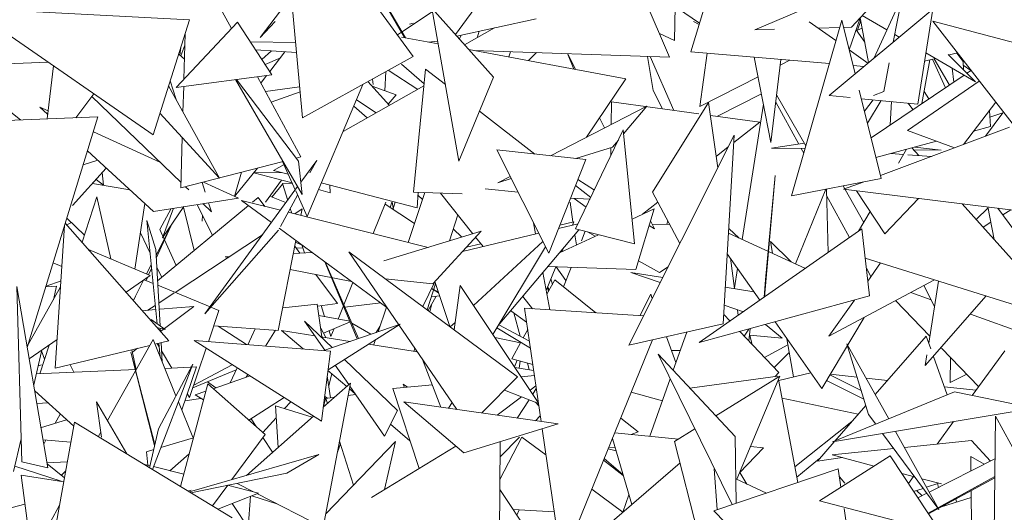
# Model space of a CAD drawing. Header units: metres. Extents: x -14.5 to 19.7, y -19.1 to 4.
# Tile 189 of 218: x 18.398 to 18.605, y 2.935 to 3.038. Entities that reach past the tile are written whole.
import ezdxf

# ---------------------------------------------------------------- set-up
doc = ezdxf.new("R2010")
doc.units = ezdxf.units.M
doc.layers.add('G-IMPT', color=7, linetype='Continuous', lineweight=5)
doc.layers.add('L-PLNT', color=7, linetype='Continuous', lineweight=5, true_color=0x005900)

# ---------------------------------------------------------------- blocks, each defined once
blk = doc.blocks.new('ÁRVORES ORNAMENTAIS - Pequeno e Médio Porte - Ipê-roxo-2976198-A')
at = {"layer": 'G-IMPT', "color": 253, "true_color": 0xaaaaaa}
for p, q in [((8.00608, 3.03052), (7.97812, 3.06877)), ((7.98281, 3.01758), (7.97812, 3.06877)), ((7.96789, 3.03638), (7.9587, 3.05339)), ((8.02764, 3.05259), (8.01496, 3.0351)), ((8.06435, 3.03146), (8.07034, 3.05113)), ((8.11029, 3.04992), (8.07777, 3.03614)), ((8.09808, 3.03668), (8.11029, 3.04992)), ((8.0662, 3.03754), (8.05076, 3.04808)), ((8.05987, 3.03037), (8.05296, 3.04657)), ((7.98047, 3.04315), (7.97393, 3.0345)), ((8.00423, 3.03447), (7.99871, 3.04416)), ((8.00448, 3.03443), (7.99873, 3.04425)), ((8.10863, 3.04288), (8.10284, 3.03019)), ((8.10863, 3.04288), (8.10684, 3.03353)), ((8.06107, 3.04103), (8.0609, 3.03388)), ((7.95913, 3.03822), (7.91318, 3.04059)), ((7.95146, 3.01405), (7.91318, 3.04059)), ((8.00373, 3.0357), (8.01009, 3.03998)), ((8.02295, 3.02614), (8.00997, 3.04069)), ((8.01566, 3.00849), (8.00997, 3.04069)), ((8.11512, 3.04045), (8.09338, 3.02229)), ((8.10033, 3.03912), (8.10553, 3.03608)), ((8.11512, 3.04045), (8.11202, 3.02051)), ((7.95913, 3.03822), (7.95146, 3.01405)), ((7.95632, 3.02402), (7.96918, 3.03775)), ((7.97639, 3.02665), (7.96918, 3.03775)), ((7.97708, 3.03789), (7.97393, 3.0345)), ((8.00606, 3.03748), (8.00527, 3.03728)), ((8.03191, 3.03843), (8.01521, 3.03481)), ((8.06491, 3.03787), (8.0661, 3.03721)), ((8.09604, 3.03812), (8.0855, 3.00122)), ((8.09482, 3.03385), (8.08919, 3.03782)), ((8.0956, 3.03661), (8.09108, 3.03649)), ((8.09884, 3.02685), (8.09604, 3.03812)), ((8.09808, 3.03668), (8.09641, 3.03663)), ((8.09761, 3.03188), (8.09991, 3.03859)), ((8.09932, 3.03607), (8.10002, 3.03804)), ((8.0999, 3.03865), (8.10168, 3.02922)), ((8.14173, 3.00366), (8.11514, 3.03794)), ((8.11514, 3.03794), (8.15232, 3.02806)), ((7.95792, 3.02574), (7.95819, 3.03527)), ((8.00277, 3.03505), (8.00359, 3.0356)), ((8.0113, 3.03316), (8.00359, 3.03459)), ((8.01577, 3.03419), (8.01614, 3.03501)), ((8.02315, 3.03653), (8.01685, 3.03298)), ((8.01946, 3.03446), (8.01993, 3.03583)), ((8.0609, 3.03388), (8.05775, 3.03535)), ((8.08193, 3.03625), (8.07777, 3.03614)), ((8.10087, 3.03352), (8.09905, 3.03608)), ((8.09932, 3.03607), (8.10032, 3.03643)), ((8.10715, 3.03513), (8.10809, 3.03457)), ((7.95725, 3.03064), (7.95813, 3.03292)), ((7.97187, 3.0336), (7.98136, 3.03347)), ((8.00917, 3.03355), (8.0112, 3.03371)), ((7.95684, 3.03102), (7.95804, 3.02992)), ((7.95707, 3.03081), (7.95727, 3.03238)), ((7.98155, 3.03137), (7.973, 3.03188)), ((7.9743, 3.02988), (7.97628, 3.03168)), ((7.97911, 3.03151), (7.97593, 3.02736)), ((8.00608, 3.03052), (7.98281, 3.01758)), ((8.0507, 3.02583), (8.01776, 3.03196)), ((8.05987, 3.03037), (8.0188, 3.03176)), ((8.02611, 3.0304), (8.02646, 3.0315)), ((8.03196, 3.03132), (8.03029, 3.02963)), ((8.03844, 3.0311), (8.03976, 3.02787)), ((8.03852, 3.03109), (8.04015, 3.02779)), ((8.05642, 3.02335), (8.05527, 3.03052)), ((8.05584, 3.0305), (8.06081, 3.01918)), ((8.06435, 3.03146), (8.09343, 3.029)), ((8.0678, 3.03117), (8.06626, 3.01999)), ((8.10154, 3.0291), (8.09758, 3.0319)), ((8.1137, 3.03129), (8.12408, 3.02521)), ((8.12408, 3.02521), (8.11839, 3.03094)), ((8.12033, 3.03126), (8.11863, 3.03083)), ((8.12018, 3.03122), (8.1215, 3.02943)), ((7.91561, 3.02873), (7.9294, 3.02934)), ((7.93058, 3.02852), (7.9292, 3.0174)), ((7.975, 3.02879), (7.97808, 3.03016)), ((8.00836, 3.02475), (8.00359, 3.0289)), ((8.07765, 3.03034), (8.08117, 3.01242)), ((8.08117, 3.01242), (8.08324, 3.02986)), ((8.08516, 3.0297), (8.0831, 3.02865)), ((8.09841, 3.02858), (8.10069, 3.02839)), ((8.10601, 3.02919), (8.10485, 3.02314)), ((8.11287, 3.02062), (8.11451, 3.02978)), ((8.11574, 3.03009), (8.11342, 3.0295)), ((8.11782, 3.02395), (8.11506, 3.02992)), ((8.11546, 3.03002), (8.11859, 3.0246)), ((8.1215, 3.02943), (8.12156, 3.02774)), ((8.12153, 3.02869), (8.12315, 3.02754)), ((7.95632, 3.02402), (7.97639, 3.02665)), ((7.98249, 3.00939), (7.97337, 3.02625)), ((7.97528, 3.0265), (7.97408, 3.02493)), ((8.00035, 3.02734), (8.00014, 3.02331)), ((8.00702, 3.02359), (8.00082, 3.0276)), ((8.00866, 3.02785), (8.00614, 3.00202)), ((8.00866, 3.02785), (8.01281, 3.02463)), ((8.07845, 3.02626), (8.06626, 3.01999)), ((8.12173, 3.02659), (8.10218, 3.01342)), ((8.11922, 3.02805), (8.11954, 3.02511)), ((8.12319, 3.02757), (8.12232, 3.02698)), ((7.95472, 3.02433), (7.96542, 3.00493)), ((7.95506, 3.02541), (7.95631, 3.02145)), ((7.95773, 3.01886), (7.95788, 3.02423)), ((7.96878, 3.02565), (7.98278, 3.00147)), ((7.98201, 3.00849), (7.96899, 3.02568)), ((7.98378, 2.99691), (7.99549, 3.02459)), ((8.00832, 3.02431), (7.99133, 3.01474)), ((7.99655, 3.02522), (8.00106, 3.02023)), ((7.99742, 3.02427), (8.00252, 3.02248)), ((7.99769, 3.02459), (7.9975, 3.02575)), ((8.02295, 3.02614), (8.01566, 3.00849)), ((8.0507, 3.02583), (8.04241, 3.01352)), ((8.10987, 3.01493), (8.12491, 3.02535)), ((7.93903, 3.02267), (7.93525, 3.01763)), ((7.98221, 3.02411), (7.97506, 3.02317)), ((7.97624, 3.02094), (7.9823, 3.02311)), ((8.00082, 3.0205), (8.00252, 3.02248)), ((8.05642, 3.02335), (8.05837, 3.01952)), ((8.06992, 3.01793), (8.07916, 3.02267)), ((8.0885, 3.01173), (8.08236, 3.02244)), ((8.09777, 3.02187), (8.09338, 3.02229)), ((8.10431, 3.00486), (8.09969, 3.02343)), ((8.10271, 3.02233), (8.10485, 3.02314)), ((8.11429, 3.02158), (8.11332, 3.02315)), ((7.93858, 3.02207), (7.95732, 3.00401)), ((7.99643, 3.01762), (7.99357, 3.02005)), ((7.99832, 3.01868), (7.99415, 3.02141)), ((8.03489, 3.00965), (8.05514, 3.02008)), ((8.04769, 3.02098), (8.04763, 3.01621)), ((8.04769, 3.02098), (8.06603, 3.01846)), ((8.05024, 3.01426), (8.05514, 3.02008)), ((8.06809, 3.02086), (8.05627, 3.00201)), ((8.06809, 3.02086), (8.07001, 3.00711)), ((8.07512, 2.99207), (8.07959, 3.02046)), ((8.087, 3.01209), (8.08219, 3.02094)), ((8.11202, 3.02051), (8.10013, 3.02164)), ((8.10079, 3.01899), (8.10265, 3.0214)), ((8.10142, 3.01648), (8.10434, 3.02124)), ((8.10617, 3.01611), (8.10649, 3.02104)), ((8.11097, 3.01934), (8.11, 3.02071)), ((8.12836, 3.0209), (8.12158, 3.01201)), ((7.92362, 3.01719), (7.92051, 3.01966)), ((7.92932, 3.01835), (7.92768, 3.01985)), ((7.9294, 3.01906), (7.92768, 3.01985)), ((7.95289, 3.01856), (7.96542, 3.00493)), ((8.02001, 3.01903), (8.03162, 3.01)), ((8.06847, 3.01813), (8.07882, 3.01671)), ((8.12621, 3.01375), (8.12987, 3.01865)), ((8.12704, 3.01917), (8.12728, 3.01577)), ((8.12714, 3.01775), (8.12987, 3.01865)), ((7.93985, 3.0178), (7.91158, 3.01674)), ((7.93985, 3.0178), (7.92505, 2.96935)), ((8.04517, 3.01762), (8.04623, 3.01549)), ((8.07882, 3.01671), (8.07335, 3.01241)), ((7.95287, 3.0083), (7.93891, 3.0147)), ((8.04017, 2.99427), (8.05016, 3.01507)), ((8.05016, 3.01507), (8.05254, 2.99113)), ((8.05135, 2.96982), (8.07345, 3.01398)), ((8.07345, 3.01398), (8.07113, 2.97432)), ((8.10415, 3.00549), (8.13124, 3.01563)), ((8.10987, 3.01493), (8.11969, 3.01131)), ((8.12371, 3.01481), (8.12728, 3.01577)), ((7.95729, 3.00289), (7.95758, 3.01345)), ((8.04787, 3.01144), (8.04913, 3.01294)), ((8.08126, 3.01127), (8.0882, 3.01226)), ((8.10321, 3.00927), (8.11592, 3.0127)), ((7.95151, 2.99796), (7.93767, 3.01067)), ((8.04228, 3.00884), (8.02359, 3.01089)), ((8.03453, 2.98918), (8.02359, 3.01089)), ((8.04023, 3.00906), (8.04787, 3.01144)), ((8.04758, 3.01135), (8.04756, 3.00965)), ((8.07221, 3.01152), (8.06967, 3.00952)), ((8.08126, 3.01127), (8.08835, 3.01118)), ((8.08805, 3.01016), (8.08749, 3.01119)), ((8.10902, 3.00993), (8.10636, 3.01012)), ((8.10792, 3.00806), (8.10965, 3.01101)), ((8.1149, 3.00951), (8.10993, 3.00987)), ((8.11223, 3.0097), (8.11078, 3.01132)), ((8.11115, 3.0109), (8.11689, 3.01083)), ((8.11138, 3.01148), (8.11689, 3.01083)), ((7.93982, 3.0087), (7.93678, 3.00774)), ((7.95729, 3.00289), (7.97875, 3.00843)), ((7.97894, 3.00777), (7.97676, 3.00654)), ((7.97865, 3.0084), (7.9813, 3.00247)), ((7.98152, 3.00914), (7.98249, 3.00939)), ((7.98201, 3.00849), (7.98278, 3.00147)), ((7.98582, 3.00868), (7.98249, 3.00411)), ((7.98582, 3.00868), (7.98438, 3.00605)), ((8.04228, 3.00884), (8.03453, 2.98918)), ((7.94163, 3.00703), (7.93452, 2.99922)), ((7.94077, 3.00609), (7.94102, 3.00345)), ((7.96855, 3.00111), (7.97005, 3.00618)), ((7.97337, 3.00704), (7.96856, 3.0011)), ((7.98064, 3.00396), (7.97259, 3.00607)), ((7.97871, 3.00603), (7.97261, 3.00609)), ((7.97984, 3.00574), (7.97676, 3.00654)), ((7.93873, 3.00384), (7.94656, 3.00251)), ((7.94101, 3.00346), (7.93948, 3.00466)), ((7.96176, 3.00405), (7.96239, 3.00202)), ((7.96936, 3.00074), (7.96201, 3.00411)), ((7.97841, 3.00454), (7.97505, 2.99989)), ((7.9764, 3.00095), (7.97864, 3.00365)), ((7.98066, 3.00391), (7.97859, 3.0038)), ((7.97971, 3.00027), (7.97859, 3.0038)), ((8.00687, 2.99869), (7.98675, 3.00394)), ((8.02383, 3.00395), (8.02641, 3.00528)), ((8.02383, 3.00395), (8.02664, 3.00483)), ((8.04064, 3.00466), (8.04409, 3.00244)), ((8.07981, 2.97994), (8.08206, 3.0055)), ((8.08, 2.98355), (8.08206, 3.0055)), ((8.10431, 3.00486), (8.0855, 3.00122)), ((8.09643, 3.0026), (8.1005, 3.00412)), ((7.95823, 3.00313), (7.95893, 3.00246)), ((7.9818, 3.00316), (7.96235, 2.97639)), ((7.98139, 3.00227), (7.98378, 2.99691)), ((7.98863, 3.00187), (7.98615, 3.00252)), ((7.98863, 3.00187), (7.98856, 3.00346)), ((8.00501, 2.99144), (8.00853, 3.00193)), ((8.00614, 3.00202), (8.01637, 3.00161)), ((8.00709, 3.00199), (8.00687, 2.99869)), ((8.01182, 3.0018), (8.01859, 2.99326)), ((8.02807, 3.00199), (8.02119, 3.0027)), ((8.04013, 3.00339), (8.04335, 3.00089)), ((8.05627, 3.00201), (8.06206, 2.99123)), ((8.08635, 2.98693), (8.0927, 3.00261)), ((8.09283, 3.00264), (8.09316, 2.98929)), ((8.09669, 3.00269), (8.09634, 3.00332)), ((8.13431, 2.99796), (8.09643, 3.0026)), ((8.10065, 2.99564), (8.09677, 3.00256)), ((8.0991, 3.00227), (8.10507, 2.99321)), ((7.93657, 2.99146), (7.93963, 3.00102)), ((7.94261, 2.98797), (7.93963, 3.00102)), ((7.94974, 2.99958), (7.94764, 2.98584)), ((7.95151, 2.99796), (7.96936, 3.00074)), ((7.96074, 2.99939), (7.96392, 2.99291)), ((7.96192, 2.99958), (7.96369, 2.99787)), ((7.9631, 2.99976), (7.96369, 2.99787)), ((7.97819, 2.99819), (7.97, 3.00025)), ((7.97631, 2.9956), (7.97, 3.00025)), ((7.97353, 3.00089), (7.97233, 2.99989)), ((7.97353, 3.00089), (7.97493, 2.99901)), ((7.97914, 2.99989), (7.97594, 3.00113)), ((7.9818, 3.00136), (7.9782, 2.9948)), ((8.00033, 2.99989), (7.99763, 2.9933)), ((8.00016, 2.99947), (8.00634, 2.9954)), ((8.00124, 2.99876), (8.00158, 2.99989)), ((8.0019, 2.99832), (8.00165, 2.99989)), ((8.00231, 2.99988), (8.00186, 2.99859)), ((8.00804, 3.00044), (8.00705, 3.00139)), ((8.03899, 2.99989), (8.0396, 2.99573)), ((8.03907, 3.0007), (8.04318, 3.00054)), ((8.03989, 3.00067), (8.04234, 2.99881)), ((8.05741, 2.99989), (8.05418, 2.99735)), ((8.09769, 2.99246), (8.09286, 3.00132)), ((8.11217, 3.00067), (8.10507, 2.99321)), ((8.14014, 2.97851), (8.12131, 2.99955)), ((7.97146, 2.99917), (7.95239, 2.98334)), ((7.95289, 2.99417), (7.95525, 2.99854)), ((7.95342, 2.99238), (7.95792, 2.99895)), ((7.95342, 2.99238), (7.95571, 2.99861)), ((7.9601, 2.98974), (7.95782, 2.99881)), ((8.00922, 2.99039), (7.97983, 2.99778)), ((7.98056, 2.99759), (7.98026, 2.99855)), ((7.98273, 2.99846), (7.98118, 2.99744)), ((7.98247, 2.99711), (7.98273, 2.99846)), ((8.05202, 2.99634), (8.05668, 2.99851)), ((8.05279, 2.98577), (8.05668, 2.99851)), ((8.09956, 2.99376), (8.10198, 2.9979)), ((8.12425, 2.99627), (8.12677, 2.99869)), ((8.12802, 2.99205), (8.12673, 2.99888)), ((8.1288, 2.99863), (8.1411, 2.9819)), ((8.12983, 2.99724), (8.13152, 2.9983)), ((7.93303, 2.99549), (7.95475, 2.97076)), ((7.93334, 2.99514), (7.93431, 2.99558)), ((7.93335, 2.99651), (7.93704, 2.99294)), ((7.95014, 2.99606), (7.95201, 2.98995)), ((7.95014, 2.99606), (7.95228, 2.97433)), ((7.96174, 2.99589), (7.96183, 2.99717)), ((8.01367, 2.99175), (8.01543, 2.99724)), ((8.03131, 2.99556), (8.03176, 2.9932)), ((8.03657, 2.99435), (8.04068, 2.99534)), ((8.03685, 2.99508), (8.03982, 2.99578)), ((8.03953, 2.99506), (8.03982, 2.99578)), ((8.05589, 2.99593), (8.0567, 2.99429)), ((8.0599, 2.99526), (8.05628, 2.99515)), ((8.05929, 2.99524), (8.05953, 2.99595)), ((8.1257, 2.99465), (8.12734, 2.99568)), ((7.93289, 2.99501), (7.93093, 2.96497)), ((7.95082, 2.98919), (7.9488, 2.99342)), ((7.95208, 2.98873), (7.95519, 2.99485)), ((7.95212, 2.98811), (7.95519, 2.99485)), ((7.95289, 2.99417), (7.95381, 2.99213)), ((7.97778, 2.99403), (7.96235, 2.97639)), ((8.00056, 2.97775), (7.9779, 2.99443)), ((8.02035, 2.9938), (7.99993, 2.98753)), ((8.02035, 2.9938), (8.0102, 2.98275)), ((8.01628, 2.99256), (8.01448, 2.99428)), ((8.01641, 2.98952), (8.03242, 2.99336)), ((8.02393, 2.97398), (8.04087, 2.99409)), ((8.04017, 2.99427), (8.05254, 2.99113)), ((8.04218, 2.99376), (8.04138, 2.99173)), ((8.04425, 2.99272), (8.04262, 2.99365)), ((8.05561, 2.995), (8.0567, 2.99429)), ((8.10026, 2.99425), (8.06611, 2.97036)), ((8.08842, 2.98597), (8.07224, 2.99339)), ((8.0723, 2.99432), (8.07452, 2.99235)), ((8.10026, 2.99425), (8.10186, 2.98018)), ((7.95388, 2.99198), (7.95631, 2.98659)), ((7.97442, 2.99299), (7.95606, 2.98091)), ((7.97773, 2.97293), (7.98143, 2.99183)), ((7.98137, 2.9915), (7.9827, 2.99083)), ((8.01723, 2.99041), (8.02027, 2.99113)), ((8.01874, 2.97817), (8.03331, 2.99159)), ((8.01917, 2.99252), (8.02073, 2.99055)), ((8.03679, 2.98925), (8.04496, 2.99305)), ((8.04, 2.99305), (8.04032, 2.99089)), ((8.08539, 2.98736), (8.08106, 2.99163)), ((8.08106, 2.99163), (8.08148, 2.98916)), ((7.93788, 2.98997), (7.95087, 2.98447)), ((7.95201, 2.98995), (7.95295, 2.97387)), ((7.9809, 2.98912), (7.98484, 2.98932)), ((7.98119, 2.99061), (7.98226, 2.98919)), ((7.9829, 2.99023), (7.98141, 2.99032)), ((7.98321, 2.98924), (7.98268, 2.99091)), ((8.02795, 2.96318), (7.99253, 2.98946)), ((8.01523, 2.95632), (7.99253, 2.98946)), ((8.02279, 2.97208), (8.03385, 2.99052)), ((8.03728, 2.98947), (8.03755, 2.99014)), ((7.93232, 2.98635), (7.93048, 2.98712)), ((7.9666, 2.98842), (7.96753, 2.98846)), ((7.96726, 2.98829), (7.9666, 2.98842)), ((7.99431, 2.97114), (7.98753, 2.98734)), ((7.99459, 2.97124), (7.98756, 2.98732)), ((8.05774, 2.98511), (8.05335, 2.98759)), ((8.07884, 2.97927), (8.07199, 2.98904)), ((8.07265, 2.9881), (8.07354, 2.98171)), ((8.10095, 2.98813), (8.13945, 2.97606)), ((8.10419, 2.98711), (8.1015, 2.9833)), ((7.95009, 2.9848), (7.95106, 2.98672)), ((7.95052, 2.98462), (7.95114, 2.98596)), ((7.95327, 2.98407), (7.95222, 2.98626)), ((7.99313, 2.98321), (7.98024, 2.98574)), ((8.03329, 2.98509), (8.03478, 2.97725)), ((8.034, 2.98133), (8.036, 2.98629)), ((8.03435, 2.98634), (8.05279, 2.98577)), ((8.03812, 2.98344), (8.03609, 2.98629)), ((8.0392, 2.98619), (8.0376, 2.98212)), ((8.05793, 2.98297), (8.05177, 2.98513)), ((8.05848, 2.98408), (8.05177, 2.98513)), ((8.05961, 2.98633), (8.05774, 2.98511)), ((8.07351, 2.98188), (8.07416, 2.98595)), ((8.10216, 2.98424), (8.1012, 2.98601)), ((7.92898, 2.98222), (7.93213, 2.98336)), ((7.95087, 2.98447), (7.94578, 2.98097)), ((7.94773, 2.98016), (7.94941, 2.98346)), ((7.95144, 2.98282), (7.94959, 2.98359)), ((7.94998, 2.98343), (7.95027, 2.98406)), ((7.98561, 2.98469), (7.99015, 2.9786)), ((7.99342, 2.983), (7.9915, 2.97832)), ((8.0102, 2.98275), (8.00018, 2.98379)), ((8.01062, 2.98311), (8.00806, 2.97794)), ((8.01059, 2.98318), (8.01373, 2.97374)), ((8.03415, 2.98054), (8.0358, 2.98357)), ((8.03528, 2.98261), (8.03499, 2.98379)), ((8.0358, 2.98357), (8.0444, 2.97662)), ((8.07976, 2.97991), (8.08, 2.98355)), ((8.09331, 2.9717), (8.11551, 2.98357)), ((8.11634, 2.98331), (8.11429, 2.97022)), ((7.92391, 2.94532), (7.92286, 2.98216)), ((7.92936, 2.94405), (7.92286, 2.98216)), ((7.93205, 2.98209), (7.92524, 2.96997)), ((7.92894, 2.98208), (7.93118, 2.98221)), ((7.93118, 2.98221), (7.93053, 2.97939)), ((7.96343, 2.97787), (7.95245, 2.98241)), ((7.95588, 2.9808), (7.95266, 2.97868)), ((8.009, 2.97724), (8.01075, 2.9827)), ((8.01137, 2.98085), (8.00993, 2.98172)), ((8.01131, 2.98101), (8.00994, 2.98175)), ((8.01592, 2.9824), (8.01463, 2.97307)), ((8.01592, 2.9824), (8.03233, 2.95777)), ((8.03448, 2.98114), (8.03425, 2.98194)), ((8.03431, 2.98208), (8.03462, 2.98139)), ((8.07757, 2.98107), (8.07158, 2.98202)), ((8.1148, 2.97936), (8.11053, 2.98091)), ((8.11328, 2.98238), (8.1155, 2.97797)), ((7.94733, 2.97921), (7.94773, 2.98016)), ((8.01086, 2.98011), (8.00921, 2.97709)), ((8.01158, 2.9802), (8.00988, 2.97999)), ((8.02905, 2.98006), (8.03109, 2.97748)), ((8.05363, 2.97603), (8.05592, 2.98054)), ((8.05626, 2.97963), (8.05592, 2.98054)), ((8.06611, 2.97036), (8.10186, 2.98018)), ((8.09868, 2.97931), (8.09331, 2.9717)), ((8.11453, 2.97174), (8.10732, 2.97919)), ((8.12635, 2.98017), (8.11355, 2.96553)), ((7.9492, 2.97708), (7.95199, 2.9773)), ((7.9519, 2.97818), (7.95037, 2.97717)), ((7.95284, 2.97737), (7.96002, 2.97794)), ((7.95301, 2.97274), (7.96002, 2.97794)), ((7.96307, 2.97056), (7.96527, 2.9771)), ((7.96527, 2.9771), (7.96359, 2.9778)), ((7.97866, 2.97767), (7.98593, 2.97846)), ((7.98689, 2.97158), (7.98593, 2.97846)), ((7.98599, 2.97804), (7.99015, 2.9786)), ((7.98746, 2.97585), (7.98673, 2.97814)), ((7.9914, 2.97809), (7.99028, 2.97533)), ((7.99925, 2.97871), (7.99173, 2.9778)), ((7.9987, 2.97266), (8.00044, 2.97783)), ((8.00998, 2.9785), (8.00958, 2.97682)), ((8.02988, 2.97466), (8.02654, 2.97707)), ((8.02946, 2.97759), (8.05443, 2.97598)), ((8.02946, 2.97759), (8.03291, 2.95379)), ((8.07539, 2.97685), (8.07136, 2.97826)), ((8.07415, 2.97728), (8.07432, 2.9761)), ((7.95102, 2.9752), (7.95402, 2.97312)), ((7.98326, 2.97491), (7.98905, 2.96932)), ((7.98326, 2.97491), (7.98751, 2.96879)), ((7.98626, 2.97607), (7.99275, 2.97488)), ((7.99281, 2.97473), (7.98721, 2.97237)), ((8.01384, 2.97366), (8.01484, 2.97458)), ((8.0285, 2.97174), (8.02719, 2.9766)), ((8.07258, 2.97489), (8.07125, 2.97629)), ((8.09183, 2.96075), (8.08202, 2.97473)), ((8.09183, 2.96075), (8.10073, 2.97567)), ((8.14164, 2.96961), (8.12303, 2.97637)), ((7.95227, 2.97358), (7.95402, 2.97312)), ((7.95297, 2.9734), (7.95301, 2.97274)), ((7.97773, 2.97293), (7.9642, 2.97393)), ((7.96513, 2.97386), (7.97103, 2.96996)), ((7.97287, 2.97329), (7.97134, 2.96993)), ((7.97715, 2.97297), (7.97507, 2.96965)), ((7.98542, 2.97181), (7.97844, 2.97291)), ((7.98293, 2.96904), (7.97844, 2.97291)), ((7.98664, 2.97339), (7.98772, 2.97145)), ((7.98728, 2.96871), (8.00331, 2.97425)), ((7.98818, 2.96464), (8.00331, 2.97425)), ((7.98878, 2.97168), (7.9884, 2.97287)), ((7.98945, 2.97331), (7.98878, 2.97168)), ((7.99319, 2.97444), (7.99714, 2.97212)), ((7.99906, 2.97373), (7.99831, 2.97252)), ((8.03067, 2.96923), (8.02363, 2.97347)), ((8.03046, 2.97069), (8.02406, 2.97413)), ((8.02917, 2.97138), (8.03011, 2.97311)), ((8.05135, 2.96982), (8.07113, 2.97432)), ((8.06351, 2.97259), (8.06065, 2.96455)), ((8.08281, 2.96409), (8.07465, 2.9727)), ((8.07557, 2.97173), (8.07652, 2.97322)), ((8.07651, 2.97074), (8.07681, 2.9733)), ((8.08, 2.97418), (8.0835, 2.97128)), ((7.93133, 2.97101), (7.92545, 2.96696)), ((7.95145, 2.97104), (7.94185, 2.95398)), ((7.95145, 2.97104), (7.95626, 2.95916)), ((7.95475, 2.97076), (7.95185, 2.97006)), ((7.98869, 2.9686), (7.96007, 2.97079)), ((7.98681, 2.95387), (7.96007, 2.97079)), ((7.99285, 2.97063), (7.98668, 2.97161)), ((7.99776, 2.96986), (7.99813, 2.97096)), ((8.02322, 2.97144), (8.0286, 2.97034)), ((8.02677, 2.96697), (8.02866, 2.97044)), ((8.0563, 2.97095), (8.03765, 2.92504)), ((8.06122, 2.96616), (8.05921, 2.97161)), ((8.0835, 2.97128), (8.07665, 2.9719)), ((8.07673, 2.97189), (8.07724, 2.96997)), ((8.08452, 2.97117), (8.08587, 2.96316)), ((8.11375, 2.97173), (8.10306, 2.95944)), ((8.11471, 2.96904), (8.11375, 2.97173)), ((7.92801, 2.96849), (7.92639, 2.96149)), ((7.92771, 2.96383), (7.92964, 2.96984)), ((7.92868, 2.96686), (7.92805, 2.96867)), ((7.95075, 2.96979), (7.93093, 2.96497)), ((7.94792, 2.96475), (7.94697, 2.96887)), ((7.9471, 2.96834), (7.94821, 2.96917)), ((7.95275, 2.96948), (7.95234, 2.97017)), ((7.95268, 2.97026), (7.95297, 2.9673)), ((7.95315, 2.97037), (7.95339, 2.96626)), ((7.95541, 2.96503), (7.95325, 2.96865)), ((7.95913, 2.95882), (7.96261, 2.96919)), ((7.98869, 2.9686), (7.98681, 2.95387)), ((8.00696, 2.9684), (7.99667, 2.97003)), ((8.00619, 2.96852), (8.00641, 2.9692)), ((8.06028, 2.96871), (8.06214, 2.96873)), ((8.07979, 2.96727), (8.08474, 2.96987)), ((8.10168, 2.95524), (8.09713, 2.97013)), ((8.09713, 2.97013), (8.10589, 2.95432)), ((8.1248, 2.96111), (8.11696, 2.96922)), ((8.13025, 2.96862), (8.12343, 2.95923)), ((7.95183, 2.94896), (7.9468, 2.96833)), ((7.95177, 2.94873), (7.9468, 2.96833)), ((7.99163, 2.96683), (8.00275, 2.95609)), ((8.00804, 2.96682), (8.01189, 2.9568)), ((8.02677, 2.96697), (8.03118, 2.96574)), ((8.02791, 2.96665), (8.02732, 2.96529)), ((8.02851, 2.96648), (8.02828, 2.96503)), ((8.07363, 2.95062), (8.05749, 2.96794)), ((8.05749, 2.96794), (8.07304, 2.93632)), ((8.085, 2.96832), (8.08182, 2.96514)), ((8.11391, 2.96781), (8.11355, 2.96553)), ((8.11815, 2.95936), (8.11526, 2.96748)), ((8.11878, 2.96197), (8.11884, 2.96727)), ((7.94789, 2.9647), (7.92692, 2.96379)), ((7.92731, 2.96549), (7.92801, 2.96569)), ((7.93482, 2.96414), (7.93402, 2.96572)), ((7.95982, 2.96584), (7.95131, 2.94371)), ((7.95257, 2.95222), (7.95982, 2.96584)), ((7.96054, 2.96525), (7.95391, 2.96496)), ((7.96054, 2.96525), (7.95746, 2.95621)), ((7.96892, 2.96468), (7.95981, 2.96084)), ((7.96807, 2.96573), (7.96001, 2.96146)), ((7.96911, 2.96507), (7.96767, 2.96193)), ((7.99211, 2.96115), (7.98817, 2.96454)), ((7.98971, 2.96562), (7.99254, 2.96154)), ((8.03135, 2.96454), (8.0274, 2.96517)), ((8.0304, 2.96469), (8.03003, 2.96606)), ((7.96407, 2.96069), (7.97181, 2.96336)), ((7.97134, 2.96366), (7.97098, 2.96308)), ((7.98868, 2.95877), (7.98803, 2.96342)), ((7.98895, 2.96387), (7.98833, 2.96128)), ((8.02795, 2.96318), (8.02045, 2.95558)), ((8.02872, 2.96318), (8.03151, 2.96344)), ((8.06003, 2.96279), (8.05573, 2.95069)), ((8.08263, 2.9633), (8.06416, 2.96079)), ((8.0696, 2.95495), (8.08302, 2.96329)), ((8.07402, 2.94164), (8.08302, 2.96329)), ((8.08281, 2.96409), (8.08196, 2.96321)), ((8.08275, 2.96265), (8.08678, 2.94095)), ((8.0828, 2.96243), (8.08953, 2.96402)), ((8.09282, 2.96242), (8.10069, 2.95848)), ((8.10013, 2.96032), (8.09351, 2.96358)), ((8.09927, 2.96312), (8.09362, 2.96375)), ((8.10565, 2.96242), (8.10113, 2.96292)), ((8.12229, 2.96371), (8.11878, 2.96197)), ((7.9348, 2.95279), (7.9266, 2.96024)), ((7.96293, 2.96171), (7.9572, 2.94013)), ((7.96028, 2.95938), (7.96251, 2.96015)), ((7.96285, 2.96212), (7.96466, 2.96089)), ((7.96293, 2.96171), (7.97496, 2.95105)), ((7.98716, 2.93152), (7.99291, 2.96186)), ((7.98718, 2.95678), (7.99291, 2.96186)), ((7.99387, 2.95963), (7.99268, 2.96065)), ((7.99278, 2.96119), (8.00006, 2.95071)), ((8.00177, 2.96072), (8.01009, 2.96148)), ((8.00728, 2.9439), (8.00177, 2.96072)), ((8.00486, 2.961), (8.00398, 2.96162)), ((8.00398, 2.96162), (8.00421, 2.96094)), ((8.03236, 2.95758), (8.0252, 2.96039)), ((8.03059, 2.96037), (8.03182, 2.96131)), ((8.03191, 2.96071), (8.03115, 2.95954)), ((8.12426, 2.96037), (8.11753, 2.96111)), ((7.9615, 2.95864), (7.95812, 2.95815)), ((7.95913, 2.95882), (7.95863, 2.95965)), ((7.96028, 2.95938), (7.96203, 2.95832)), ((7.97154, 2.95408), (7.979, 2.95881)), ((7.98775, 2.95889), (7.98726, 2.95685)), ((7.98747, 2.95908), (7.98806, 2.95869)), ((7.98774, 2.95865), (7.98956, 2.95889)), ((7.98774, 2.95865), (7.98808, 2.95758)), ((7.99242, 2.95927), (7.99398, 2.95947)), ((8.0237, 2.95511), (8.02878, 2.95899)), ((8.03038, 2.95836), (8.02787, 2.95451)), ((8.05184, 2.95997), (8.05838, 2.95814)), ((8.08349, 2.9587), (8.09949, 2.95534)), ((8.09411, 2.94949), (8.11967, 2.95999)), ((8.13634, 2.95661), (8.11967, 2.95999)), ((7.9294, 2.9577), (7.92705, 2.95758)), ((7.94064, 2.95051), (7.93956, 2.95792)), ((7.94593, 2.94697), (7.93956, 2.95792)), ((7.95677, 2.95791), (7.95977, 2.95051)), ((7.9777, 2.94836), (7.97712, 2.9571)), ((7.98487, 2.95473), (7.97712, 2.9571)), ((7.97905, 2.95651), (7.98036, 2.95795)), ((8.00275, 2.95609), (8.00006, 2.95071)), ((8.0365, 2.95328), (8.00411, 2.95792)), ((8.01666, 2.94718), (8.00411, 2.95792)), ((8.01349, 2.95657), (8.01422, 2.95779)), ((8.03243, 2.95709), (8.03172, 2.95784)), ((8.13634, 2.95661), (8.09411, 2.94949)), ((8.10109, 2.95718), (8.09456, 2.94967)), ((7.93329, 2.95416), (7.92801, 2.95253)), ((7.93197, 2.95536), (7.9309, 2.95342)), ((7.97106, 2.94247), (7.98511, 2.95494)), ((7.97202, 2.95438), (7.97308, 2.95272)), ((7.97449, 2.95147), (7.97729, 2.95456)), ((8.03274, 2.95497), (8.03175, 2.95396)), ((8.04962, 2.95449), (8.05328, 2.95164)), ((8.10168, 2.95524), (8.10318, 2.95321)), ((8.1283, 2.95491), (8.12781, 2.90804)), ((8.15213, 2.91129), (8.1283, 2.95491)), ((7.93495, 2.95364), (7.93107, 2.93183)), ((7.93495, 2.95364), (7.96806, 2.93354)), ((7.95257, 2.95222), (7.95071, 2.94407)), ((8.00537, 2.94973), (8.00131, 2.95322)), ((8.0365, 2.95328), (8.01666, 2.94718)), ((8.03313, 2.95224), (8.03706, 2.92518)), ((8.06095, 2.94958), (8.06522, 2.95223)), ((8.08616, 2.94429), (8.09814, 2.95379)), ((8.11947, 2.95377), (8.11604, 2.94903)), ((7.92377, 2.95017), (7.92218, 2.9433)), ((7.9342, 2.94944), (7.92836, 2.94992)), ((7.92894, 2.94987), (7.9285, 2.94906)), ((7.94049, 2.95156), (7.93995, 2.9506)), ((7.95309, 2.94833), (7.95992, 2.95038)), ((7.97496, 2.95105), (7.96799, 2.94158)), ((7.97452, 2.95045), (7.97651, 2.94731)), ((8.0289, 2.95051), (8.02427, 2.94163)), ((8.02839, 2.95051), (8.02432, 2.94634)), ((8.03393, 2.94677), (8.0289, 2.95051)), ((8.04788, 2.95022), (8.05194, 2.93635)), ((8.04837, 2.95143), (8.06177, 2.95008)), ((8.05328, 2.95164), (8.05184, 2.95109)), ((8.07363, 2.95062), (8.07389, 2.9366)), ((8.10462, 2.95126), (8.11643, 2.93527)), ((8.10733, 2.95172), (8.11643, 2.93527)), ((8.1233, 2.94978), (8.1092, 2.94833)), ((8.1233, 2.94978), (8.12727, 2.94546)), ((7.95005, 2.94742), (7.95158, 2.94788)), ((7.9877, 2.93437), (8.00236, 2.94956)), ((7.99011, 2.94711), (7.99078, 2.94909)), ((7.9906, 2.94967), (7.99354, 2.94042)), ((8.01501, 2.94859), (7.99732, 2.93784)), ((8.00005, 2.9395), (8.00236, 2.94956)), ((8.02435, 2.94954), (8.0241, 2.92588)), ((8.04864, 2.94763), (8.04701, 2.94807)), ((8.04844, 2.94828), (8.04713, 2.94838)), ((8.06095, 2.94958), (8.06714, 2.92507)), ((8.0746, 2.94302), (8.07959, 2.94829)), ((8.0769, 2.94856), (8.07959, 2.94829)), ((8.09445, 2.94955), (8.09091, 2.94547)), ((8.10696, 2.9481), (8.09401, 2.94676)), ((7.95005, 2.94742), (7.95032, 2.94461)), ((7.95903, 2.94701), (7.95499, 2.94343)), ((7.98622, 2.94686), (7.95907, 2.939)), ((7.97953, 2.94295), (7.98622, 2.94686)), ((8.05016, 2.94242), (8.04603, 2.94568)), ((8.0501, 2.94264), (8.04617, 2.94601)), ((8.08657, 2.94208), (8.09135, 2.94598)), ((8.09617, 2.94619), (8.09091, 2.94547)), ((8.09137, 2.93715), (8.1062, 2.94655)), ((8.10283, 2.94442), (8.09401, 2.94676)), ((8.1062, 2.94655), (8.11684, 2.93044)), ((8.11438, 2.93897), (8.1282, 2.94593)), ((8.1231, 2.94645), (8.12596, 2.9448)), ((8.1231, 2.94645), (8.12313, 2.94338)), ((7.92243, 2.9444), (7.93213, 2.94123)), ((7.92391, 2.94532), (7.92936, 2.94405)), ((7.93347, 2.94533), (7.92918, 2.94509)), ((7.92922, 2.94487), (7.93287, 2.94196)), ((7.94947, 2.94483), (7.95081, 2.94449)), ((7.95154, 2.9443), (7.95789, 2.9427)), ((8.06208, 2.94511), (8.0386, 2.92482)), ((8.09528, 2.94382), (8.06917, 2.93501)), ((8.06928, 2.94384), (8.06991, 2.93526)), ((8.09528, 2.94382), (8.09585, 2.94)), ((7.92375, 2.9425), (7.92502, 2.93291)), ((7.92375, 2.9425), (7.93272, 2.94114)), ((7.9322, 2.94249), (7.93313, 2.94345)), ((7.97953, 2.94295), (7.95939, 2.9388)), ((8.07379, 2.94174), (8.08024, 2.93875)), ((8.07464, 2.94307), (8.07614, 2.94065)), ((8.09553, 2.94218), (8.09668, 2.94083)), ((8.11134, 2.94216), (8.10862, 2.94288)), ((8.1111, 2.94222), (8.11003, 2.94075)), ((8.11696, 2.94067), (8.11284, 2.94176)), ((8.11415, 2.93451), (8.12816, 2.94221)), ((8.11417, 2.93448), (8.12816, 2.9422)), ((8.11424, 2.93438), (8.12816, 2.94198)), ((7.96712, 2.9404), (7.96392, 2.93605)), ((7.96711, 2.94038), (7.97356, 2.93875)), ((7.96912, 2.94075), (7.97251, 2.93901)), ((8.02424, 2.93949), (8.03317, 2.92608)), ((8.05006, 2.93474), (8.04356, 2.93959)), ((8.11313, 2.93974), (8.11113, 2.93909)), ((8.11639, 2.94082), (8.11383, 2.93998)), ((8.11615, 2.94074), (8.11631, 2.93994)), ((7.95878, 2.93917), (7.95944, 2.93937)), ((7.96508, 2.93534), (7.97356, 2.93875)), ((7.97189, 2.93808), (7.97138, 2.93149)), ((7.97217, 2.93819), (7.97762, 2.9364)), ((7.97326, 2.93863), (7.98716, 2.93152)), ((8.05135, 2.93836), (8.05005, 2.93472)), ((8.1117, 2.93927), (8.11287, 2.93821)), ((8.112, 2.93777), (8.11389, 2.93872)), ((8.11696, 2.93584), (8.12318, 2.93785)), ((8.11999, 2.93752), (8.12009, 2.93685)), ((8.12317, 2.93925), (8.12324, 2.93158)), ((7.91759, 2.93462), (7.92455, 2.93644)), ((7.93184, 2.9362), (7.92989, 2.93272)), ((7.96805, 2.93654), (7.97176, 2.93093)), ((8.03567, 2.93477), (8.02702, 2.93532)), ((8.09137, 2.93715), (8.11684, 2.93044)), ((8.09653, 2.93548), (8.10153, 2.90215)), ((8.02832, 2.93524), (8.02783, 2.9341)), ((8.10153, 2.90215), (8.06917, 2.93501))]:
    blk.add_line(p, q, dxfattribs=at)

msp = doc.modelspace()

# ---------------------------------------------------------------- block references
at = {"layer": 'L-PLNT', "color": 253, "true_color": 0xaaaaaa}
msp.add_blockref('ÁRVORES ORNAMENTAIS - Pequeno e Médio Porte - Ipê-roxo-2976198-A', (10.47483, 0), dxfattribs=at)

doc.saveas('drawing.dxf')
